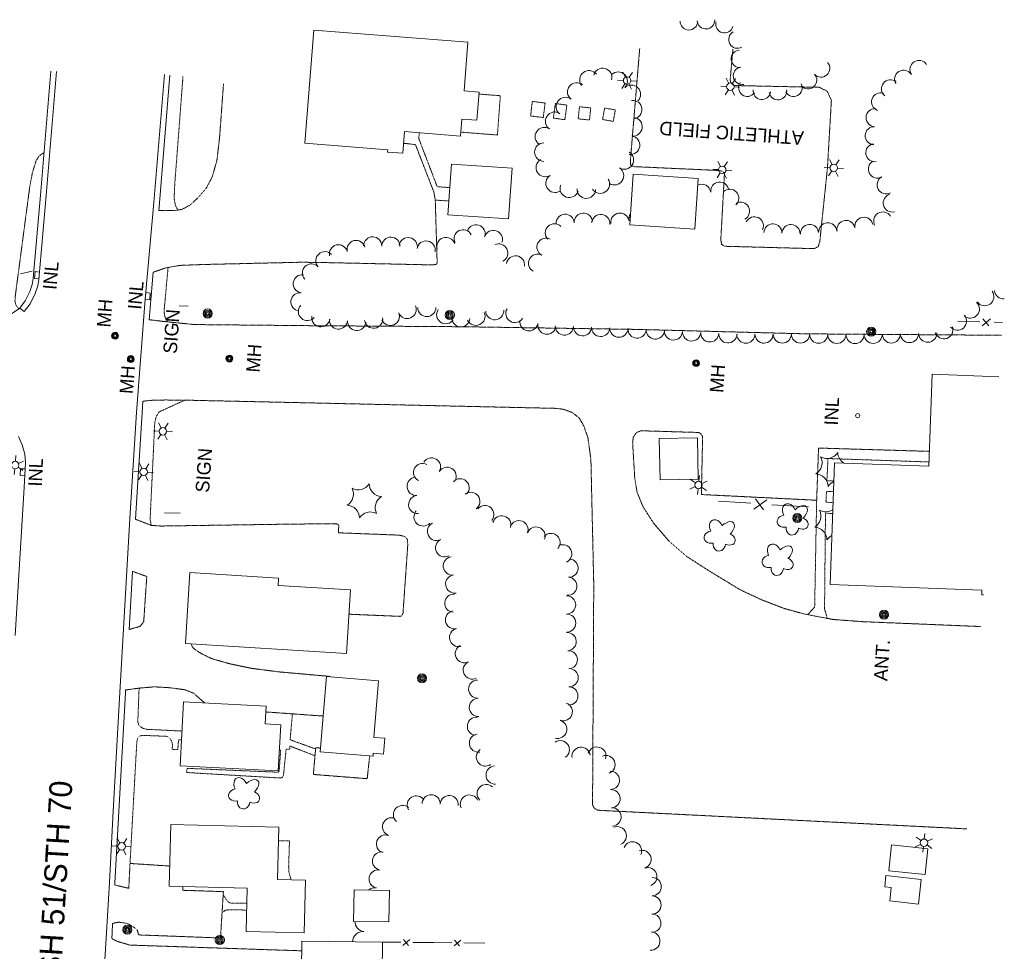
# Model space of a CAD drawing. Extents: x 386733 to 390135, y 98190 to 100008.
# Tile 9 of 12: x 387838 to 388272, y 99598 to 100008. Entities that reach past the tile are written whole.
import ezdxf
from ezdxf.enums import TextEntityAlignment as Align

# ---------------------------------------------------------------- set-up
doc = ezdxf.new("R2010")
doc.units = 0
doc.header["$LTSCALE"] = 0.005
doc.header["$MEASUREMENT"] = 0
doc.linetypes.add('DGN Style 3', pattern=[37.5, 25, -12.5])
doc.linetypes.add('DGN Style 5', pattern=[20, 10, -10])
for name, color, linetype, lineweight in [('E_BMGRD', 2, 'Egr', 15), ('E_DRN_Grate', 5, 'Continuous', 15), ('E_DWY', 2, 'DGN Style 3', 15), ('E_LAND_Vegetation', 3, 'Continuous', 15), ('E_MISCPROP', 30, 'Continuous', 15), ('E_MISCPROP_HvyLine', 241, 'Continuous', 25), ('E_MISCPROP_Railing', 30, 'Continuous', 15), ('E_PATH_Sidewalk', 2, 'DGN Style 5', 15), ('E_RDWY', 21, 'Continuous', 25), ('E_RDWY_Name', 21, 'Continuous', 15)]:
    doc.layers.add(name, color=color, linetype=linetype, lineweight=lineweight)
doc.styles.add('Style-IGR_FONT_0', font='IGR_FONT_0.shx')
doc.linetypes.add('Egr', pattern='A,0.1,[13,dgnlstyle-ewdotudls.shx,S=0.0004,R=0,X=0,Y=0],0.1', length=0.2)

# ---------------------------------------------------------------- blocks, each defined once
blk = doc.blocks.new('ATHFLD')
at = {"layer": 'E_BMGRD', "color": 51, "linetype": 'Continuous', "lineweight": 0, "style": 'Style-IGR_FONT_0'}
blk.add_text('ATHLETIC FIELD', height=6, rotation=359.9999, dxfattribs=at).set_placement((38.4, 3.88), align=Align.TOP_CENTER)
blk = doc.blocks.new('INLT')
at = {"layer": 'E_MISCPROP_Railing', "color": 40, "linetype": 'Continuous', "lineweight": 0, "flags": 128}
blk.add_lwpolyline([(3, -2), (3, 0), (0, 0), (0, -2), (3, -2)], dxfattribs=at)
blk = doc.blocks.new('INL_1')
at = {"layer": 'E_MISCPROP_Railing', "color": 40, "linetype": 'Continuous', "lineweight": 0, "style": 'Style-IGR_FONT_0'}
blk.add_text('INL', height=6, rotation=359.9999, dxfattribs=at).set_placement((-5.79, -2.75))
blk = doc.blocks.new('INL_2')
at = {"layer": 'E_MISCPROP_Railing', "color": 40, "linetype": 'Continuous', "lineweight": 0, "style": 'Style-IGR_FONT_0'}
blk.add_text('INL', height=6, rotation=359.9999, dxfattribs=at).set_placement((-5.79, -2.75))
blk = doc.blocks.new('INL_3')
at = {"layer": 'E_MISCPROP_Railing', "color": 40, "linetype": 'Continuous', "lineweight": 0, "style": 'Style-IGR_FONT_0'}
blk.add_text('INL', height=6, rotation=0.0001, dxfattribs=at).set_placement((-5.79, -2.75))
blk = doc.blocks.new('MHO')
at = {"layer": 'E_DRN_Grate', "color": 20, "linetype": 'Continuous', "lineweight": 0}
for centre, radius in [((0.04, -0.06), 1.5), ((0.04, -0.06), 1.22), ((0.04, -0.07), 0.968), ((0.01, -0.08), 0.605)]:
    blk.add_circle(centre, radius, dxfattribs=at)
blk = doc.blocks.new('MHO_1')
at = {"layer": 'E_DRN_Grate', "color": 20, "linetype": 'Continuous', "lineweight": 0}
for centre, radius in [((0.04, -0.06), 1.5), ((0.04, -0.06), 1.22), ((0.04, -0.07), 0.968), ((0.01, -0.08), 0.605)]:
    blk.add_circle(centre, radius, dxfattribs=at)
blk = doc.blocks.new('MHO_2')
at = {"layer": 'E_DRN_Grate', "color": 20, "linetype": 'Continuous', "lineweight": 0}
for centre, radius in [((0.04, -0.06), 1.5), ((0.04, -0.06), 1.22), ((0.04, -0.07), 0.968), ((0.01, -0.08), 0.605)]:
    blk.add_circle(centre, radius, dxfattribs=at)
blk = doc.blocks.new('MHT')
at = {"layer": 'E_DRN_Grate', "color": 20, "linetype": 'Continuous', "lineweight": 0, "style": 'Style-IGR_FONT_0'}
blk.add_text('MH', height=6, rotation=0.0001, dxfattribs=at).set_placement((-0.35, -3.06), align=Align.CENTER)
blk = doc.blocks.new('MHO_3')
at = {"layer": 'E_DRN_Grate', "color": 20, "linetype": 'Continuous', "lineweight": 0}
for centre, radius in [((0.04, -0.06), 1.5), ((0.04, -0.06), 1.22), ((0.04, -0.07), 0.968), ((0.01, -0.08), 0.605)]:
    blk.add_circle(centre, radius, dxfattribs=at)
blk = doc.blocks.new('MHT_1')
at = {"layer": 'E_DRN_Grate', "color": 20, "linetype": 'Continuous', "lineweight": 0, "style": 'Style-IGR_FONT_0'}
blk.add_text('MH', height=6, rotation=359.9999, dxfattribs=at).set_placement((-0.35, -3.06), align=Align.CENTER)
blk = doc.blocks.new('POLE')
at = {"layer": 'E_MISCPROP', "color": 20, "linetype": 'Continuous', "lineweight": 0}
for radius in [2.02, 1.51, 1.01, 0.504]:
    blk.add_circle((0.03, -0.09), radius, dxfattribs=at)
blk = doc.blocks.new('LTP')
at = {"layer": 'E_MISCPROP', "color": 20, "linetype": 'Continuous', "lineweight": 0}
for p, q in [((-1.61, 0.09), (-4.22, 0.17)), ((-0.78, 1.46), (-1.98, 3.76)), ((0.86, 1.37), (2.22, 3.6)), ((1.66, 0), (4.18, -0.06)), ((-0.86, -1.4), (-2.22, -3.59)), ((0.78, -1.44), (2.02, -3.62))]:
    blk.add_line(p, q, dxfattribs=at)
blk.add_arc((0.02, 0.01), 1.64, 0, 360, dxfattribs=at)
blk = doc.blocks.new('ANT')
at = {"layer": 'E_MISCPROP', "color": 20, "linetype": 'Continuous', "lineweight": 0, "style": 'Style-IGR_FONT_0'}
blk.add_text('ANT.', height=6, rotation=359.9999, dxfattribs=at).set_placement((0, 0.95), align=Align.MIDDLE_LEFT)
blk = doc.blocks.new('LTP_1')
at = {"layer": 'E_MISCPROP', "color": 20, "linetype": 'Continuous', "lineweight": 0}
for p, q in [((-1.61, 0.09), (-4.22, 0.17)), ((-0.78, 1.46), (-1.98, 3.76)), ((0.86, 1.37), (2.22, 3.6)), ((1.66, 0), (4.18, -0.07)), ((-0.86, -1.4), (-2.22, -3.59)), ((0.78, -1.44), (2.02, -3.62))]:
    blk.add_line(p, q, dxfattribs=at)
blk.add_arc((0.02, 0.01), 1.64, 0, 360, dxfattribs=at)
blk = doc.blocks.new('POLE_1')
at = {"layer": 'E_MISCPROP', "color": 20, "linetype": 'Continuous', "lineweight": 0}
for radius in [2.02, 1.51, 1.01, 0.504]:
    blk.add_circle((0.03, -0.09), radius, dxfattribs=at)
blk = doc.blocks.new('LTP_2')
at = {"layer": 'E_MISCPROP', "color": 20, "linetype": 'Continuous', "lineweight": 0}
for p, q in [((-1.63, 0.07), (-4.24, 0.14)), ((-0.8, 1.43), (-2, 3.73)), ((0.9, 1.42), (2.27, 3.65)), ((-0.88, -1.42), (-2.24, -3.61)), ((0.76, -1.47), (2, -3.65)), ((1.64, -0.02), (4.16, -0.09))]:
    blk.add_line(p, q, dxfattribs=at)
blk.add_circle((0, 0), 1.64, dxfattribs=at)
blk = doc.blocks.new('TREE')
at = {"layer": 'E_LAND_Vegetation', "color": 93, "linetype": 'Continuous', "lineweight": 0}
for centre, major_axis, ratio in [((-1.07, 3.38), (0.91, -3.32), 0.782863), ((2.88, 1.66), (-3.52, -1.95), 0.691916), ((-3.74, -0.07), (3.29, -0.08), 0.832022), ((-1.48, -3.66), (1.2, 3.24), 0.716896), ((2.54, -2.64), (-3.34, 3.06), 0.560249)]:
    blk.add_ellipse(centre, major_axis=major_axis, ratio=ratio, start_param=1.570796, end_param=4.712389, dxfattribs=at)
blk = doc.blocks.new('PINEL')
at = {"layer": 'E_LAND_Vegetation', "color": 93, "linetype": 'Continuous', "lineweight": 0}
for centre, start, end in [((-8.23, 7.26), 275.2112, 0.9761), ((2.17, 10.66), 215.2112, 300.9761), ((10.31, 3.35), 155.2112, 240.9761), ((-10.49, -3.45), 335.2112, 60.9761), ((8.05, -7.36), 95.2112, 180.9761), ((-2.35, -10.75), 35.2112, 120.9761)]:
    blk.add_arc(centre, 5.72, start, end, dxfattribs=at)
blk = doc.blocks.new('SIGN')
at = {"layer": 'E_MISCPROP', "color": 20, "linetype": 'Continuous', "lineweight": 0, "style": 'Style-IGR_FONT_0'}
blk.add_text('SIGN', height=6, rotation=0, dxfattribs=at).set_placement((0, 0), align=Align.MIDDLE_LEFT)

msp = doc.modelspace()

# ---------------------------------------------------------------- linework, layer by layer
at = {"layer": 'E_DWY', "color": 51, "linetype": 'DGN Style 3', "lineweight": 0, "flags": 128}
for points in [[(388111.69, 99995.76), (388107.55, 99946.04), (388107.69, 99944.45), (388109.06, 99943.69), (388146.34, 99942.01), (388147.97, 99941.71), (388149.06, 99940.78), (388147.44, 99911.51), (388147.75, 99909.5), (388148.99, 99908.58), (388188.55, 99907.53), (388190.37, 99908.41), (388191.07, 99910.5), (388194.46, 99943.12)], [(388194.46, 99943.12), (388196.19, 99972.83), (388194.39, 99976.91), (388190.9, 99978.65), (388153.4, 99979.45), (388151.86, 99980.48), (388151.58, 99982.06), (388152.79, 99995.42)], [(387899.63, 99924.4), (387906.5, 99924.32), (387909.8, 99924.82), (387913.36, 99926.67), (387916.61, 99929.62), (387920.54, 99934.11), (387923.3, 99939.32), (387925.29, 99946.54), (387926.42, 99956.14), (387928.2, 99980.13)], [(387897.23, 99897.16), (387902.75, 99899.04), (387908.9, 99900.15), (387920.01, 99900.56), (387935.8, 99900.92), (387948.1, 99901.21), (387962.78, 99901.54), (387973.27, 99901.38), (388020.52, 99900.36), (388022.06, 99900.64), (388022.38, 99901.26), (388021.56, 99928.75), (388020.96, 99932.41), (388012.81, 99953.42), (388007.66, 99953.99)], [(387837.97, 99880.98), (387836.76, 99882.43), (387836.23, 99884.35), (387836.4, 99886.69), (387842.73, 99934.56), (387843.89, 99940.77), (387845.48, 99946.08), (387846.89, 99948.45), (387849.08, 99949.88)], [(387895.47, 99876.19), (387902.3, 99875.37), (387915.37, 99874.06), (387966.09, 99873.57), (388033.57, 99873.1), (388110.06, 99871.93), (388184.94, 99869.97), (388271.3, 99869.34)], [(388255.94, 99651.71), (388094.31, 99659.87), (388092.91, 99660.04), (388091.68, 99660.81), (388090.9, 99662.28), (388091.43, 99759.47), (388090.17, 99814.63), (388088.85, 99824.21), (388087.13, 99829.16), (388085, 99832.92), (388081.88, 99835.28), (388078.27, 99836.65), (388075.03, 99837.11), (387962.97, 99839.6), (387912.04, 99840.72), (387902.71, 99840.81), (387897.19, 99840.72), (387892.69, 99840.27)], [(388239.4, 99818.16), (388190.54, 99819.61), (388189.7, 99796.6), (388138.87, 99799.12), (388139.38, 99822.68), (388139.35, 99824.72), (388138.67, 99825.9), (388137.75, 99826.48), (388112.05, 99827.24), (388110.22, 99826.43), (388108.86, 99824.43), (388108.56, 99822), (388109.48, 99806.56), (388110.53, 99800.17), (388113.1, 99793.83), (388117.79, 99786.5), (388124.72, 99778.49), (388132.26, 99771.91), (388142.58, 99765.28), (388156.08, 99757.08), (388165.33, 99752.76), (388175.26, 99748.93), (388183.76, 99746.58), (388190.2, 99745.3), (388196.86, 99744.04)], [(387889.42, 99788.22), (387896.35, 99785.52), (387900.74, 99785.23), (387954.63, 99786.03), (387977.62, 99786.28), (387978.52, 99786.06), (387978.99, 99785.59), (387978.91, 99782.24), (388005.87, 99781.21), (388008.1, 99780.6), (388009.21, 99779.53), (388009.43, 99776.93), (388007.31, 99746.53), (388006.73, 99745.68), (388006.1, 99745.41), (387983.51, 99746.35)], [(387886.59, 99739.64), (387891.41, 99740.98), (387892.53, 99742.31), (387893.03, 99743.3), (387894.37, 99763), (387888.08, 99765.26)], [(388196.86, 99744.04), (388209.76, 99743.08), (388262.23, 99740.91)], [(387913.93, 99733.32), (387914.36, 99732.12), (387915.25, 99731.1), (387916.95, 99729.86), (387918.86, 99728.78), (387922.74, 99726.85), (387931.02, 99724.48), (387940.44, 99722.5), (387952.8, 99720.92), (387975.18, 99718.93), (387975.17, 99718.81)], [(387885.04, 99712.96), (387891.06, 99713.78), (387897.72, 99714.34), (387904.38, 99713.95), (387911.15, 99713.06), (387915.07, 99711.5), (387919.84, 99707.29)], [(387972.09, 99701.46), (387946.82, 99703.27)], [(387970.92, 99687.33), (387968.85, 99687.52), (387967.8, 99675.71), (387991.55, 99673.84), (387992.62, 99683.92)], [(387880.29, 99626.96), (387886.44, 99625.5), (387886.98, 99636.47), (387904.46, 99635.32)], [(387910.28, 99626.33), (387910.18, 99624.65), (387928.14, 99624.04), (387926.86, 99603.61), (387890.78, 99604.96), (387890.17, 99607.02), (387889.22, 99607.96), (387887.68, 99608.93), (387886.15, 99609.82), (387884.88, 99610.15), (387883.03, 99610.5), (387881.65, 99610.53), (387879.3, 99610.03)], [(387878.91, 99603.38), (387881.26, 99602.13), (387884.17, 99601.28), (387886.86, 99600.48), (387962.67, 99597.95)]]:
    msp.add_lwpolyline(points, dxfattribs=at)
at = {"layer": 'E_LAND_Vegetation', "color": 93, "linetype": 'Continuous', "lineweight": 0}
for centre, radius, start, end in [((388133.36, 100007.79), 3.87, 178.4523, 358.437), ((388140.9, 100008.25), 3.87, 183.3975, 3.3822), ((388149.05, 100006.5), 3.87, 164.9345, 344.9192), ((388154.8, 99999.72), 3.87, 119.6987, 299.6833), ((388155.84, 99991.22), 3.87, 94.7919, 274.7766), ((388234.84, 99986.51), 3.99, 33.1812, 213.1659), ((388089.31, 99981.95), 4.09, 37.0661, 217.0508), ((388095.36, 99983.02), 4.09, 345.4323, 165.4169), ((388102.21, 99981.36), 4.09, 314.9488, 134.9334), ((388156.82, 99983.76), 3.87, 100.5023, 280.487), ((388191.64, 99987), 3.87, 221.8651, 41.8498), ((388228.02, 99982.21), 3.99, 30.74, 210.7246), ((388185.88, 99981.84), 3.87, 221.8651, 41.8498), ((388222.25, 99978.03), 3.99, 51.6382, 231.6229), ((388083.96, 99976.61), 4.09, 51.877, 231.8616), ((388107.98, 99975.57), 4.09, 314.9488, 134.9334), ((388159.15, 99978.49), 3.87, 143.6046, 323.5893), ((388165.53, 99977.11), 3.87, 173.2605, 353.2452), ((388172.65, 99977), 3.87, 188.7784, 8.7631), ((388179.5, 99978.45), 3.87, 207.6289, 27.6136), ((388078.91, 99970.18), 4.09, 51.877, 231.8616), ((388108.57, 99968.83), 4.09, 276.7026, 96.6873), ((388217.87, 99972.26), 3.99, 70.8298, 250.8144), ((388215.46, 99965.29), 3.99, 87.197, 267.1817), ((388074.22, 99963.69), 4.09, 56.2736, 236.2583), ((388108.74, 99961.26), 4.09, 262.1732, 82.1578), ((388069.68, 99956.9), 4.09, 56.2736, 236.2583), ((388215.07, 99957.32), 3.99, 87.197, 267.1817), ((388107.63, 99953.16), 4.09, 262.1732, 82.1578), ((388069.45, 99950.1), 4.09, 90.2581, 270.2428), ((388215.36, 99949.82), 3.99, 99.1918, 279.1765), ((388070.07, 99943.31), 4.09, 121.8617, 301.8464), ((388104.91, 99946.61), 4.09, 237.7342, 57.7188), ((388100.55, 99939.7), 4.09, 237.7342, 57.7188), ((388216.47, 99942.64), 3.99, 118.7559, 298.7406), ((388074.39, 99936.37), 4.09, 121.8617, 301.8464), ((388094.34, 99935.97), 4.09, 212.2005, 32.1852), ((388220.31, 99935.64), 3.99, 118.7559, 298.7406), ((388080.63, 99934.14), 4.09, 160.9861, 340.9707), ((388088.15, 99933.77), 4.09, 177.9512, 357.9359), ((388139.06, 99931.94), 3.99, 7.0855, 117.4395), ((388146.98, 99932.92), 3.99, 7.0855, 187.0701), ((388151.38, 99929.75), 3.99, 313.125, 133.1097), ((388134.04, 99927.4), 3.99, 40.817, 44.9045), ((388223.03, 99927.64), 3.99, 104.4771, 284.4618), ((388156.15, 99924.07), 3.99, 298.9401, 118.9248), ((388078.83, 99918.7), 4.01, 3.6222, 183.6069), ((388086.83, 99919.2), 4.01, 3.6222, 183.6069), ((388094.49, 99918.62), 4.01, 354.4869, 174.4715), ((388102.96, 99919.23), 4.01, 9.1918, 189.1765), ((388110.92, 99920.58), 4.01, 145.3996, 190.6815), ((388162.26, 99917.59), 3.99, 334.8935, 154.8782), ((388210.5, 99917.4), 3.99, 10.1683, 190.153), ((388218.83, 99919.74), 3.99, 31.3609, 211.3455), ((388039.51, 99914.07), 4.01, 342.0786, 162.0633), ((388074.07, 99914.51), 4.01, 44.403, 224.3877), ((388170.41, 99914.48), 3.99, 357.8809, 177.8656), ((388178.38, 99914.18), 3.99, 357.8809, 177.8656), ((388186.6, 99914.25), 3.99, 4.791, 184.7757), ((388194.55, 99914.92), 3.99, 4.791, 184.7757), ((388202.65, 99916), 3.99, 10.1683, 190.153), ((387993.96, 99908.73), 4.01, 358.9368, 178.9215), ((388001.98, 99908.58), 4.01, 358.9368, 178.9215), ((388009.64, 99908.41), 4.01, 349.3353, 169.32), ((388026.25, 99908.48), 4.01, 18.1124, 198.0971), ((388033.84, 99911.88), 4.01, 26.7845, 206.7691), ((388047.14, 99911.6), 4.01, 342.0786, 162.0633), ((388070.39, 99908.18), 4.01, 62.1982, 242.1829), ((387978.88, 99905.26), 4.01, 13.7305, 193.7152), ((387986.67, 99907.17), 4.01, 13.7305, 193.7152), ((388017.52, 99906.92), 4.01, 349.3353, 169.32), ((388049.56, 99905.61), 4.01, 296.2048, 116.1895), ((387972.89, 99902.21), 4.01, 42.4873, 222.472), ((388056.94, 99900.37), 4.01, 351.8015, 171.7862), ((388066.65, 99901.08), 4.01, 62.1982, 242.1829), ((387966.97, 99896.8), 4.01, 42.4873, 222.472), ((387962.92, 99892.04), 4.01, 82.695, 262.6797), ((387961.9, 99884.09), 4.01, 82.695, 262.6797), ((388263.81, 99886.39), 4.01, 215.4892, 35.4739), ((388272.13, 99889.39), 4.01, 184.7924, 274.3392), ((387965.22, 99879.82), 4.01, 138.0042, 317.9888), ((388009.15, 99880.73), 4.01, 202.4916, 22.4763), ((388017.82, 99881.59), 4.01, 180.8957, 0.8804), ((388257.47, 99880.9), 4.01, 226.4307, 46.4154), ((387971.12, 99877.06), 4.01, 170.755, 350.7397), ((387994.37, 99876.43), 4.01, 188.1595, 8.1442), ((388001.74, 99877.66), 4.01, 202.4916, 22.4763), ((388026.18, 99878.44), 4.01, 145.8658, 325.8504), ((388032.84, 99877.06), 4.01, 174.5876, 354.5723), ((388039.48, 99877.7), 4.01, 204.6511, 24.6358), ((388047.78, 99880.18), 4.01, 183.3548, 3.3395), ((388056.66, 99878.95), 4.01, 148.6783, 328.663), ((388251.79, 99875.57), 4.01, 220.3282, 40.3129), ((387978.89, 99876.06), 4.01, 175.4982, 355.4829), ((387986.89, 99875.43), 4.01, 175.4982, 355.4829), ((388062.88, 99875.27), 4.01, 169.5329, 349.5176), ((388070.77, 99873.81), 4.01, 169.5329, 349.5176), ((388078.46, 99873.39), 4.01, 177.8119, 357.7966), ((388086.48, 99873.08), 4.01, 177.8119, 357.7966), ((388094.49, 99872.77), 4.01, 177.8119, 357.7966), ((388102.51, 99872.46), 4.01, 177.8119, 357.7966), ((388245.78, 99871.78), 4.01, 198.8289, 18.8136), ((388110.55, 99872.06), 4.01, 177.0386, 357.0232), ((388118.56, 99871.64), 4.01, 177.0386, 357.0232), ((388126.57, 99871.22), 4.01, 177.0386, 357.0232), ((388134.57, 99870.81), 4.01, 177.0386, 357.0232), ((388142.58, 99870.39), 4.01, 177.0386, 357.0232), ((388150.59, 99869.98), 4.01, 177.0386, 357.0232), ((388158.49, 99869.83), 4.01, 180.1802, 0.1648), ((388166.51, 99869.86), 4.01, 180.1802, 0.1648), ((388174.54, 99869.88), 4.01, 180.1802, 0.1648), ((388182.58, 99869.88), 4.01, 179.559, 359.5437), ((388190.6, 99869.82), 4.01, 179.559, 359.5437), ((388198.62, 99869.75), 4.01, 179.559, 359.5437), ((388206.64, 99869.69), 4.01, 179.559, 359.5437), ((388214.6, 99869.79), 4.01, 181.0195, 1.0042), ((388222.62, 99869.93), 4.01, 181.0195, 1.0042), ((388230.63, 99870.09), 4.01, 181.3262, 1.3109), ((388238.65, 99870.27), 4.01, 181.3262, 1.3109), ((388194.23, 99820.76), 5.72, 241.2036, 326.9685), ((388204.75, 99817.76), 5.72, 181.2036, 237.4511), ((388015.96, 99808.86), 4.02, 62.6842, 242.6689), ((388019.89, 99811.27), 4.02, 329.1485, 149.1331), ((388186.37, 99813.15), 5.72, 301.2036, 26.9685), ((388026.79, 99807.15), 4.02, 329.1485, 149.1331), ((388189.03, 99802.54), 5.72, 1.2036, 86.9685), ((388013.15, 99802.72), 4.02, 94.7918, 274.7765), ((388032.5, 99802.09), 4.02, 317.8658, 137.8505), ((388199.56, 99799.54), 5.72, 112.9513, 146.9685), ((388037.2, 99796.1), 4.02, 306.6993, 126.684), ((388013.82, 99794.71), 4.02, 94.7918, 274.7765), ((388016.16, 99789.23), 4.02, 137.594, 317.5787), ((388043.39, 99790.29), 4.02, 319.7904, 139.7751), ((388185.87, 99789.61), 5.72, 301.2036, 26.9685), ((388193.73, 99797.23), 5.72, 241.2036, 303.2855), ((388022.11, 99782.84), 4.02, 116.4144, 296.3991), ((388050.88, 99785.73), 4.02, 344.4965, 164.4812), ((388058.46, 99783.62), 4.02, 339.6484, 159.6331), ((388066, 99780.82), 4.02, 339.6484, 159.6331), ((388072.58, 99777.97), 4.02, 317.8163, 137.801), ((388188.53, 99779), 5.72, 1.2036, 86.9685), ((388025.69, 99775.63), 4.02, 116.4144, 296.3991), ((388199.05, 99776), 5.72, 116.9927, 146.9685), ((388077.74, 99772.98), 4.02, 295.6922, 115.6769), ((388029.06, 99767.65), 4.02, 97.8058, 277.7904), ((388080.51, 99766.67), 4.02, 266.5322, 86.5168), ((388030.15, 99759.68), 4.02, 97.8058, 277.7904), ((388080.02, 99758.69), 4.02, 265.1529, 85.1376), ((388029.76, 99751.21), 4.02, 85.4413, 265.426), ((388079.44, 99750.47), 4.02, 270.4761, 90.4608), ((388030.05, 99743.91), 4.02, 102.995, 282.9797), ((388079.5, 99742.43), 4.02, 270.4761, 90.4608), ((388031.86, 99736.07), 4.02, 102.995, 282.9797), ((388079.71, 99734.28), 4.02, 273.4293, 93.414), ((388034.35, 99728.97), 4.02, 115.8958, 295.8805), ((388080.19, 99726.25), 4.02, 273.4293, 93.414), ((388037.86, 99721.74), 4.02, 115.8958, 295.8805), ((388080.56, 99718.37), 4.02, 269.2383, 89.223), ((388040.26, 99713.33), 4.02, 92.1885, 272.1732), ((388080.45, 99710.33), 4.02, 269.2383, 89.223), ((388040.57, 99705.29), 4.02, 92.1885, 272.1732), ((388077.99, 99703.4), 4.02, 250.5328, 70.5174), ((388039.7, 99696.97), 4.02, 83.1096, 263.0943), ((388075.52, 99695.63), 4.02, 253.4566, 73.4413), ((388040.6, 99689.54), 4.02, 97.9257, 277.9104), ((388076.65, 99686.63), 4.02, 303.8443, 123.8289), ((388043.66, 99683.39), 4.02, 124.8634, 304.8481), ((388085.84, 99683.72), 4.02, 7.2232, 187.2078), ((388092.82, 99683.81), 4.02, 342.0865, 162.0712), ((388096.82, 99680.08), 4.02, 291.4112, 111.3959), ((388047.94, 99675.45), 4.02, 92.9368, 272.9214), ((388098.78, 99673.12), 4.02, 271.6962, 91.6808), ((388044.01, 99667.25), 4.02, 46.784, 226.7687), ((388099.03, 99665.02), 4.02, 273.3823, 93.367), ((388013.18, 99662.27), 4.02, 32.5909, 212.5755), ((388019.73, 99662.75), 4.02, 358.161, 178.1457), ((388027.65, 99662.37), 4.02, 355.0396, 175.0243), ((388036.61, 99662.66), 4.02, 25.6001, 205.5848), ((388007.1, 99658.02), 4.02, 48.5754, 228.5601), ((388099.5, 99656.99), 4.02, 273.3823, 93.367), ((388002.3, 99652.62), 4.02, 70.5277, 250.5124), ((388101.83, 99648.68), 4.02, 292.1475, 112.1321), ((387999.62, 99645.03), 4.02, 70.5277, 250.5124), ((388108.52, 99641.99), 4.02, 336.9711, 156.9557), ((387997.88, 99637.53), 4.02, 79.4168, 259.4015), ((388112.73, 99638.24), 4.02, 288.585, 108.5697), ((388115.29, 99630.61), 4.02, 288.585, 108.5697), ((387996.38, 99629.61), 4.02, 78.9214, 258.9061), ((388117.19, 99626.23), 4.02, 269.456, 89.4406), ((387994.83, 99621.72), 4.02, 78.9214, 132.3336), ((388117.12, 99618.19), 4.02, 269.456, 89.4406), ((388117.04, 99610.14), 4.02, 269.456, 89.4406), ((387990.59, 99610.79), 4.41, 178.2445, 263.5823), ((387989.6, 99602.03), 4.41, 83.5976, 180.7453), ((388116.61, 99602.24), 4.02, 265.9339, 85.9186)]:
    msp.add_arc(centre, radius, start, end, dxfattribs=at)
at = {"layer": 'E_MISCPROP', "color": 20, "linetype": 'Continuous', "lineweight": 0}
for p, q in [((387838.64, 99896.45), (387843.77, 99897.57)), ((387912.64, 99882.11), (387908.67, 99882.27)), ((387902.25, 99791.11), (387909.09, 99790.9))]:
    msp.add_line(p, q, dxfattribs=at)
at = {"layer": 'E_MISCPROP_HvyLine', "color": 241, "linetype": 'Continuous', "lineweight": 13, "flags": 128}
for points in [[(387968.03, 100003.87), (387964.12, 99954.02), (387964.12, 99954.02), (387964.12, 99954.02), (388000.6, 99951.16), (388000.6, 99951.16), (388000.52, 99950.13), (388000.52, 99950.13), (388007.32, 99949.6), (388008.06, 99959.13), (388008.06, 99959.13), (388032.74, 99957.19), (388032.74, 99957.19), (388033.33, 99964.67), (388033.33, 99964.67), (388033.33, 99964.67), (388039.95, 99964.15), (388040.92, 99976.57), (388034.26, 99977.09), (388034.26, 99977.09), (388034.26, 99977.09), (388035.94, 99998.54), (387968.03, 100003.87)], [(388055.42, 99942.95), (388028.68, 99944.79), (388028.68, 99944.79), (388027.15, 99922.47), (388027.15, 99922.47), (388053.88, 99920.63), (388053.88, 99920.63), (388053.88, 99920.63)], [(388108.79, 99940.42), (388137.42, 99938.52), (388137.42, 99938.52), (388135.94, 99916.13), (388135.94, 99916.13), (388107.3, 99918.03), (388107.3, 99918.03), (388107.3, 99918.03)], [(388120.3, 99823.79), (388120.64, 99805.61), (388120.64, 99805.61), (388120.64, 99805.61), (388137.44, 99805.93), (388137.44, 99805.93), (388137.1, 99824.1), (388120.3, 99823.79)], [(387982.45, 99729.09), (387982.45, 99729.09), (387911.37, 99733.48), (387913.3, 99764.74), (387913.3, 99764.74), (387952.49, 99762.32), (387952.49, 99762.32), (387952.49, 99762.32), (387952.49, 99762.32), (387952.29, 99759.05), (387984.18, 99757.08), (387984.18, 99757.08), (387984.18, 99757.08)], [(387973.54, 99718.95), (387973.54, 99718.95), (387970.78, 99685.73), (387970.78, 99685.73), (387994.14, 99683.79), (387994.14, 99683.79), (387994.24, 99685.08), (387994.24, 99685.08), (387998.77, 99684.7), (387999.35, 99691.66), (387999.35, 99691.66), (387994.51, 99692.06), (387994.51, 99692.06), (387996.58, 99717.04), (387996.58, 99717.04), (387973.54, 99718.95)], [(387910.61, 99707.78), (387946.96, 99705.87), (387946.96, 99705.87), (387946.96, 99705.87), (387946.54, 99697.97), (387946.54, 99697.97), (387953.41, 99697.61), (387953.41, 99697.61), (387952.34, 99677.25), (387909.12, 99679.51), (387909.12, 99679.51), (387910.61, 99707.78)], [(387904.23, 99626.49), (387904.23, 99626.49), (387904.94, 99653.71), (387904.94, 99653.71), (387952.6, 99652.47), (387952.6, 99652.47), (387952, 99629.36), (387952, 99629.36), (387964.39, 99629.03), (387963.78, 99605.88), (387963.78, 99605.88), (387938.13, 99606.54), (387938.62, 99625.59), (387938.62, 99625.59), (387938.62, 99625.59)], [(388221.52, 99633.27), (388221.52, 99633.27), (388237.48, 99631.59), (388237.48, 99631.59), (388238.67, 99642.95), (388222.72, 99644.62), (388222.72, 99644.62), (388221.52, 99633.27)], [(388221.89, 99619.97), (388221.89, 99619.97), (388234.55, 99618.54), (388234.55, 99618.54), (388235.78, 99629.43), (388235.78, 99629.43), (388220.26, 99631.18), (388220.26, 99631.18), (388219.69, 99626.17), (388222.55, 99625.85), (388222.55, 99625.85), (388222.55, 99625.85)], [(387985.79, 99624.79), (387985.56, 99610.94), (387985.56, 99610.94), (387985.56, 99610.94), (388001.11, 99610.69), (388001.11, 99610.69), (388001.33, 99624.54), (388001.33, 99624.54)], [(387997.41, 99521.85), (387997.41, 99521.85), (387998.36, 99601.81), (387998.36, 99601.81), (387962.72, 99602.24), (387962.41, 99576.58), (387962.41, 99576.58), (387962.41, 99576.58), (387959.34, 99576.61), (387959.34, 99576.61), (387958.7, 99522.31), (387997.41, 99521.85)]]:
    msp.add_lwpolyline(points, close=True, dxfattribs=at)
msp.add_lwpolyline([(388263.22, 99754.83), (388262.51, 99754.86), (388262.51, 99754.86), (388262.59, 99757), (388262.59, 99757), (388195.66, 99759.45), (388195.66, 99759.45), (388197.63, 99813.09), (388197.63, 99813.09), (388239.16, 99811.56), (388239.16, 99811.56), (388239.16, 99811.56), (388240.65, 99852.16), (388270.01, 99851.08)], dxfattribs=at)
at = {"layer": 'E_MISCPROP_Railing', "color": 40, "linetype": 'Continuous', "lineweight": 0}
for p, q in [((388262.67, 99873.49), (388266.35, 99876.58)), ((388262.9, 99876.64), (388265.56, 99873.5)), ((388162.07, 99792.69), (388167.75, 99796.85)), ((388162.7, 99797.28), (388166.3, 99792.43)), ((388007.32, 99600.32), (388010.35, 99602.91)), ((388007.49, 99602.93), (388009.72, 99600.35)), ((388029.82, 99600.1), (388032.85, 99602.68)), ((388029.98, 99602.71), (388032.22, 99600.13))]:
    msp.add_line(p, q, dxfattribs=at)
at = {"layer": 'E_MISCPROP_Railing', "color": 40, "linetype": 'Continuous', "lineweight": 0, "flags": 128}
for points in [[(388251.88, 99875.38), (388261.58, 99875.21)], [(388267.99, 99875.09), (388271.7, 99875.02)], [(388146.42, 99796.16), (388156.33, 99795.68), (388160.62, 99795.31)], [(388170.01, 99794.62), (388186.17, 99793.72)], [(387998.36, 99601.81), (388006.4, 99601.73)], [(388011.71, 99601.68), (388020.86, 99601.59)], [(388020.86, 99601.59), (388028.9, 99601.51)], [(388034.21, 99601.46), (388043.35, 99601.37)]]:
    msp.add_lwpolyline(points, dxfattribs=at)
at = {"layer": 'E_MISCPROP_Railing', "color": 40, "linetype": 'Continuous', "lineweight": 0}
msp.add_circle((388207.77, 99833.89), 0.944, dxfattribs=at)
at = {"layer": 'E_PATH_Sidewalk', "color": 51, "linetype": 'DGN Style 5', "lineweight": 0, "flags": 128}
for points in [[(387910.33, 99983.4), (387906.68, 99935.69), (387906.44, 99929.64), (387906.95, 99926.71), (387908.07, 99924.55)], [(388032.87, 99958.9), (388048.96, 99957.63), (388050.25, 99974.95), (388040.85, 99975.67)], [(388027.97, 99934.44), (388022.41, 99934.84), (388014.29, 99956.08), (388014.48, 99958.62)], [(388021.53, 99928.94), (388027.56, 99928.55)], [(387903.75, 99899.22), (387901.99, 99880.02), (387902.26, 99877.77), (387903.35, 99875.27)], [(387911.13, 99840.73), (387899.85, 99835.58), (387898.5, 99833.5), (387897.89, 99830.83), (387895.83, 99788.1), (387896.3, 99785.54)], [(388197.34, 99805.18), (388194.21, 99805.2), (388194.7, 99815), (388239.23, 99813.48)], [(388196.99, 99795.67), (388193.77, 99795.69), (388194.02, 99800.45), (388197.16, 99800.43)], [(388189.7, 99796.6), (388188.82, 99749.54), (388185.82, 99746.18)], [(388194.38, 99744.51), (388193.18, 99748.75), (388193.59, 99790.87), (388196.81, 99790.79)], [(387890.98, 99713.77), (387890.41, 99698.79), (387890.98, 99697.23), (387892.53, 99696.12), (387894.32, 99695.62), (387909.93, 99694.84)], [(387958.58, 99702.43), (387957.55, 99691.01), (387968.8, 99686.94)], [(387909.73, 99690.98), (387908.4, 99691.04), (387908.03, 99686.72), (387905.55, 99686.8), (387905.7, 99688.49), (387905.41, 99690.21), (387904.65, 99691.46), (387903.61, 99692.47), (387902.81, 99692.54), (387893.31, 99692.91), (387891.36, 99692.75), (387890.34, 99691.79), (387889.98, 99690.08), (387886.98, 99636.47)], [(387968.53, 99683.96), (387957.49, 99688.24), (387957.46, 99686.85), (387955.79, 99686.78), (387954.64, 99675.33), (387954.13, 99674.48), (387953.43, 99674.13), (387911.94, 99676.56), (387912.15, 99678.4), (387951.98, 99676.71), (387952.48, 99676.82), (387952.73, 99677.28), (387953.41, 99686.51), (387952.83, 99686.59)], [(387952.44, 99646.47), (387957.28, 99646.42), (387956.91, 99635.17), (387957.08, 99632.35), (387957.78, 99630), (387958.15, 99629.2)], [(387928.06, 99622.75), (387929.54, 99620.28), (387930.57, 99619.28), (387931.47, 99618.99), (387938.45, 99618.98)], [(387927.56, 99614.74), (387928.9, 99615.79), (387929.9, 99616.02), (387938.37, 99615.93)]]:
    msp.add_lwpolyline(points, dxfattribs=at)
for points in [[(388064.35, 99972.43), (388063.56, 99966.03), (388069.18, 99965.33), (388069.97, 99971.73)], [(388073.62, 99965.08), (388074.52, 99971.52), (388079.58, 99970.82), (388078.68, 99964.38)], [(388085.12, 99970.08), (388084.57, 99964.76), (388089.55, 99964.25), (388090.1, 99969.57)], [(388100.03, 99963.64), (388100.92, 99968.69), (388096.22, 99969.52), (388095.33, 99964.47)]]:
    msp.add_lwpolyline(points, close=True, dxfattribs=at)
at = {"layer": 'E_RDWY', "color": 21, "linetype": 'Continuous', "lineweight": 13, "flags": 128}
for points in [[(387838.35, 99881.34), (387840.79, 99884.51), (387842.84, 99888.71), (387843.85, 99891.76), (387844.34, 99894.33), (387847.55, 99931.18), (387852.02, 99985.77)], [(387838.35, 99881.34), (387840.33, 99879.81), (387842.93, 99883.19), (387845.16, 99887.76), (387846.28, 99891.13), (387846.82, 99894), (387850.04, 99930.96), (387854.51, 99985.57)], [(387902.11, 99984.26), (387897.43, 99927.91), (387893.66, 99885.2), (387889.8, 99835.25), (387886.93, 99788.54), (387882.47, 99711.83), (387879.56, 99659.5), (387877.86, 99628.12), (387876.56, 99606), (387874.16, 99565.33), (387872.86, 99542.19), (387870.84, 99506.81), (387866.97, 99442.96), (387865.79, 99422.07), (387861.7, 99359.8), (387856.52, 99300.18), (387849.73, 99240.99)], [(387904.6, 99984.06), (387899.92, 99927.69), (387899.63, 99924.4)], [(387897.23, 99897.16), (387896.16, 99885), (387895.47, 99876.19)], [(387468.1, 99862.66), (387497.2, 99862.82), (387527.56, 99862.87), (387566.97, 99862.89), (387603.02, 99863.37), (387638.67, 99863.95), (387657.36, 99864.03), (387688.72, 99865.3), (387722.82, 99866.1), (387764.62, 99867.81), (387788.77, 99868.52), (387812.82, 99871.41), (387825.08, 99874.23), (387832.34, 99877.24), (387838.43, 99881.28)], [(387892.69, 99840.27), (387892.29, 99835.08), (387889.43, 99788.4), (387889.42, 99788.22)], [(387836.36, 99736.91), (387840.33, 99802.27), (387840.83, 99813.29), (387840.63, 99816.85), (387839.49, 99821.05), (387837.86, 99824.7)], [(387888.08, 99765.26), (387886.59, 99739.64)], [(387885.04, 99712.96), (387884.97, 99711.69), (387882.05, 99659.36), (387880.35, 99627.98), (387880.29, 99626.96)], [(387879.3, 99610.03), (387879.06, 99605.85), (387878.91, 99603.38)]]:
    msp.add_lwpolyline(points, dxfattribs=at)

# ---------------------------------------------------------------- block references
at = {"layer": 'E_BMGRD', "color": 51, "linetype": 'Continuous', "lineweight": 0, "xscale": 1.000001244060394, "yscale": 1.000001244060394, "zscale": 1.000001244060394, "rotation": 175.9727409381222}
msp.add_blockref('ATHFLD', (388190.56, 99956.63), dxfattribs=at)
at = {"layer": 'E_DRN_Grate', "color": 20, "linetype": 'Continuous', "lineweight": 0}
for name, p, rotation in [('MHT_1', (387875.74, 99879.43), 85.72020525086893), ('MHO_3', (387880.32, 99869.11), 85.72020525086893), ('MHT', (387941.53, 99859.59), 85.93582542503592), ('MHO_2', (387887.23, 99858.83), 85.93582542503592), ('MHT', (387885.7, 99850.11), 85.93582542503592), ('MHO', (388136.58, 99856.99), 175.6024814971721), ('MHT', (388145.92, 99850.61), 85.93582542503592)]:
    msp.add_blockref(name, p, dxfattribs=dict(at, rotation=rotation))
at = {"layer": 'E_DRN_Grate', "color": 20, "linetype": 'Continuous', "lineweight": 0, "xscale": 0.9999982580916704, "yscale": 0.9999982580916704, "zscale": 0.9999982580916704, "rotation": 178.353852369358}
msp.add_blockref('MHO_1', (387930.83, 99858.99), dxfattribs=at)
at = {"layer": 'E_LAND_Vegetation', "color": 93, "linetype": 'Continuous', "lineweight": 0, "rotation": 85.99226326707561}
for name, p in [('PINEL', (387990.23, 99796.42)), ('TREE', (388179.15, 99788.26)), ('TREE', (388146.96, 99781.21)), ('TREE', (388172.5, 99770.48)), ('TREE', (387937.27, 99667.5))]:
    msp.add_blockref(name, p, dxfattribs=at)
at = {"layer": 'E_MISCPROP', "color": 20, "linetype": 'Continuous', "lineweight": 0}
for name, p, xscale, yscale, zscale, rotation in [('LTP', (388106.13, 99981.69), 0.9999978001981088, 0.9999978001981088, 0.9999978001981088, 178.4803656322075), ('LTP', (388151.66, 99978.95), 0.9999978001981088, 0.9999978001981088, 0.9999978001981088, 178.4803656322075), ('LTP', (388197.25, 99943.15), 0.9999978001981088, 0.9999978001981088, 0.9999978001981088, 178.4803656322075), ('LTP', (388148.1, 99942.31), 0.9999978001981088, 0.9999978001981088, 0.9999978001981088, 178.4803656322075), ('SIGN', (387904.59, 99861.25), 1.000002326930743, 1.000002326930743, 1.000002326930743, 86.06795715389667), ('POLE', (387921.25, 99878.83), 0.9999978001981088, 0.9999978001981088, 0.9999978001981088, 178.4803656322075), ('POLE', (388027.99, 99878.15), 0.9999978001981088, 0.9999978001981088, 0.9999978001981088, 178.4803656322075), ('POLE', (388213.79, 99870.84), 0.9999978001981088, 0.9999978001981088, 0.9999978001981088, 178.4803656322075), ('LTP', (387901.49, 99827), 0.9999978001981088, 0.9999978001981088, 0.9999978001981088, 178.4803656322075), ('LTP_1', (387836.33, 99812.1), 1.000001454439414, 1.000001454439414, 1.000001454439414, 86.23160739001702), ('SIGN', (387918.82, 99800.02), 1.000002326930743, 1.000002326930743, 1.000002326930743, 86.06795715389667), ('LTP', (387893.01, 99809.11), 0.9999978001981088, 0.9999978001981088, 0.9999978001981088, 178.4803656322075), ('LTP_2', (388137.63, 99803.31), 1.000001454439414, 1.000001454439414, 1.000001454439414, 86.23160739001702), ('POLE_1', (388181.12, 99788.73), 1.000001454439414, 1.000001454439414, 1.000001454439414, 86.23160739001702), ('POLE', (388219.43, 99746.06), 0.9999978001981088, 0.9999978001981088, 0.9999978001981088, 178.4803656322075), ('ANT', (388218.82, 99716.88), 1.000001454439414, 1.000001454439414, 1.000001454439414, 86.23160739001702), ('POLE', (388015.76, 99718.01), 0.9999978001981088, 0.9999978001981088, 0.9999978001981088, 178.4803656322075), ('LTP', (387883.3, 99644.01), 0.9999978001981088, 0.9999978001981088, 0.9999978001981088, 178.4803656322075), ('LTP_1', (388237.02, 99645.58), 1.000001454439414, 1.000001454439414, 1.000001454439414, 86.23160739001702), ('POLE', (387885.81, 99607.15), 0.9999978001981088, 0.9999978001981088, 0.9999978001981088, 178.4803656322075), ('POLE', (387926.6, 99602.63), 0.9999978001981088, 0.9999978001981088, 0.9999978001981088, 178.4803656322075)]:
    msp.add_blockref(name, p, dxfattribs=dict(at, xscale=xscale, yscale=yscale, zscale=zscale, rotation=rotation))
at = {"layer": 'E_MISCPROP_Railing', "color": 40, "linetype": 'Continuous', "lineweight": 0}
for name, p, rotation in [('INL_2', (387852.25, 99895.23), 85.02210031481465), ('INLT', (387847.1, 99897.23), 265.0221003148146), ('INL_1', (387889.69, 99886.49), 84.96371640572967), ('INLT', (387893.66, 99885.16), 84.96371640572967)]:
    msp.add_blockref(name, p, dxfattribs=dict(at, rotation=rotation))
at = {"layer": 'E_MISCPROP_Railing', "color": 40, "linetype": 'Continuous', "lineweight": 0, "xscale": 1.000002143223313, "yscale": 1.000002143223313, "zscale": 1.000002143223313}
for name, p, rotation in [('INL_3', (388196.56, 99835.38), 87.43916169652), ('INL_3', (387845.61, 99808.45), 87.43916169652), ('INLT', (387840.7, 99810.42), 267.43916169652)]:
    msp.add_blockref(name, p, dxfattribs=dict(at, rotation=rotation))

# ---------------------------------------------------------------- texts
at = {"layer": 'E_RDWY_Name', "color": 21, "linetype": 'Continuous', "lineweight": 0, "style": 'Style-IGR_FONT_0', "width": 0.999986}
msp.add_text('USH 51/STH 70', height=10, rotation=86.6112, dxfattribs=at).set_placement((387855.95, 99576.98))

doc.saveas('drawing.dxf')
